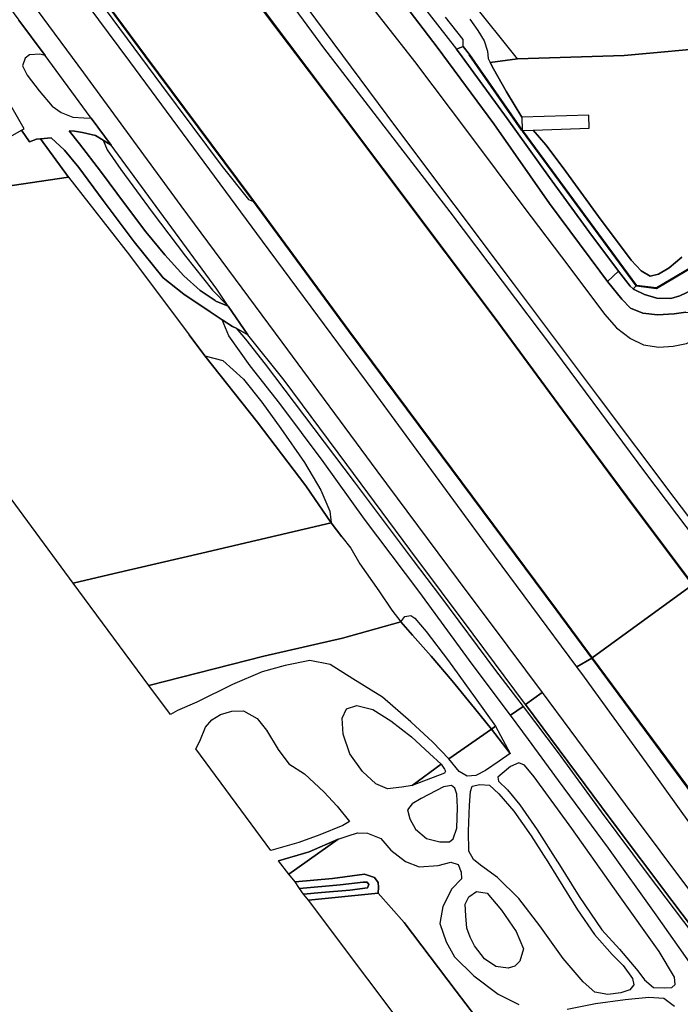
# Model space of a CAD drawing. Extents: x -26035517 to 31750492, y -9237385 to 8160032.
# Tile 256 of 256: x 30166460 to 30299649, y -7184870 to -6986237. Entities that reach past the tile are written whole.
import ezdxf

# ---------------------------------------------------------------- set-up
doc = ezdxf.new("R2010")
doc.units = 0
doc.layers.add('T-25', color=7, linetype='CONTINUOUS')

msp = doc.modelspace()

# ---------------------------------------------------------------- linework, layer by layer
at = {"layer": 'T-25', "color": 9}
for points in [[(30105876, -6803097, 14943), (30116699, -6817577, 15063), (30130821, -6836661, 15080), (30144736, -6855123, 15134), (30157742, -6872488, 15308), (30171061, -6890303, 15337), (30184085, -6907146, 15346), (30197911, -6924845, 15445), (30211934, -6942220, 15454), (30225178, -6958983, 15458), (30238673, -6976056, 15562), (30250640, -6991775, 15582), (30262025, -7007266, 15566), (30273257, -7023323, 15562), (30283404, -7036994, 15545), (30284940, -7039078, 15495)], [(30108107, -6801513, 14872), (30121585, -6819363, 14897), (30140389, -6844560, 14997), (30160612, -6871577, 15200), (30179681, -6896917, 15259), (30196412, -6918527, 15350), (30214839, -6941662, 15362), (30234383, -6966243, 15441), (30248983, -6985107, 15470), (30254523, -6992204, 15491), (30255702, -6993714, 15495), (30264743, -7006154, 15487), (30273288, -7018081, 15479), (30281214, -7028990, 15462), (30287206, -7036969, 15437)], [(30308344, -7095729, 15742), (30298386, -7082647, 15774), (30283139, -7062305, 15848), (30266025, -7039479, 15836), (30242277, -7007857, 15906), (30226197, -6986113, 15840), (30210196, -6964541, 15827), (30194013, -6942878, 15761), (30178191, -6921777, 15724), (30156734, -6892892, 15574), (30135858, -6865088, 15429), (30120168, -6844010, 15325), (30104460, -6822977, 15350), (30095172, -6810667, 15263)], [(30302170, -7100217, 13128), (30288929, -7082534, 13153), (30275914, -7065012, 13137), (30262108, -7046182, 13170), (30247357, -7026599, 13182), (30231731, -7005701, 13215), (30216689, -6985814, 13203), (30196124, -6958013, 13161), (30182254, -6939045, 13145), (30161987, -6911897, 13182), (30148213, -6893534, 13174), (30124415, -6861392, 13174), (30104438, -6834415, 13186), (30089722, -6814326, 13091)], [(30302210, -7100187, 13128), (30288969, -7082504, 13153), (30275954, -7064982, 13137), (30262148, -7046152, 13170), (30247397, -7026569, 13182), (30231771, -7005671, 13215), (30216729, -6985784, 13203), (30196164, -6957983, 13161), (30182294, -6939015, 13145), (30162027, -6911867, 13182), (30148253, -6893504, 13174), (30124455, -6861362, 13174), (30104478, -6834385, 13186), (30089740, -6814266, 13091)], [(30069694, -6828745, 13124), (30082660, -6846189, 13103), (30098697, -6868019, 13128), (30123664, -6901745, 13157), (30143390, -6928304, 13157), (30170697, -6965114, 13153), (30191767, -6993566, 13166), (30212990, -7022092, 13186), (30213584, -7022901, 13186), (30232741, -7049000, 13174), (30249207, -7071121, 13182), (30274601, -7105277, 13199), (30281784, -7115041, 13120)], [(30069752, -6828739, 13124), (30082700, -6846159, 13103), (30098737, -6867989, 13128), (30123704, -6901715, 13157), (30143430, -6928274, 13157), (30170737, -6965084, 13153), (30191807, -6993536, 13166), (30213030, -7022062, 13186), (30213624, -7022871, 13186), (30232781, -7048970, 13174), (30249247, -7071091, 13182), (30274641, -7105247, 13199), (30281824, -7115011, 13120)], [(30059681, -6835619, 14731), (30067881, -6846603, 14685), (30089641, -6876011, 14856), (30109261, -6902280, 15018), (30139421, -6942897, 15279), (30159452, -6970085, 15350), (30179296, -6996988, 15416), (30198949, -7023818, 15499), (30219305, -7051268, 15404), (30238493, -7077226, 15445), (30256803, -7101918, 15512), (30261526, -7108179, 15483), (30271789, -7121988, 15415)], [(30056321, -6837927, 14565), (30059013, -6841639, 14586), (30069268, -6855452, 14644), (30081580, -6872323, 14698), (30094496, -6889991, 14785), (30108946, -6909086, 14939), (30124595, -6929983, 15101), (30138639, -6948791, 15321), (30152956, -6968144, 15329), (30166111, -6986084, 15370), (30166297, -6986337, 15371), (30171565, -6993474, 15388)], [(30160612, -6871577, 15200), (30179681, -6896917, 15259), (30196412, -6918527, 15350), (30214839, -6941662, 15362), (30234383, -6966243, 15441), (30248983, -6985107, 15470), (30254523, -6992204, 15491), (30255702, -6993714, 15495), (30264743, -7006154, 15487), (30273288, -7018081, 15479), (30281214, -7028990, 15462), (30287206, -7036969, 15437), (30284940, -7039078, 15495), (30283404, -7036994, 15545), (30273257, -7023323, 15562), (30262025, -7007266, 15566), (30250640, -6991775, 15582), (30238673, -6976056, 15562), (30225178, -6958983, 15458), (30211934, -6942220, 15454), (30197911, -6924845, 15445), (30184085, -6907146, 15346), (30171061, -6890303, 15337), (30157742, -6872488, 15308)], [(30157169, -6881268, 15570), (30168704, -6896658, 15674), (30185647, -6918836, 15749), (30196337, -6932044, 15753), (30209687, -6948751, 15782), (30221724, -6963686, 15836), (30235271, -6980790, 15852), (30246077, -6994695, 15861), (30256972, -7009144, 15861), (30268122, -7024089, 15836), (30277149, -7036019, 15803), (30284357, -7045665, 15761), (30286802, -7048390, 15715), (30289640, -7050562, 15695), (30292205, -7051808, 15661), (30295316, -7052319, 15628), (30298195, -7052124, 15591), (30300891, -7051528, 15516), (30303677, -7050278, 15466), (30305286, -7049158, 15441), (30306617, -7048099, 15425)], [(30161515, -6902288, 15263), (30191280, -6941938, 15541), (30206256, -6962646, 15483), (30227694, -6991902, 15458), (30253191, -7024970, 15516), (30274271, -7052986, 15653), (30292618, -7077687, 15566), (30307017, -7096747, 15585), (30307017, -7096747, 15585), (30302210, -7100187, 13128), (30288969, -7082504, 13153), (30275954, -7064982, 13137), (30262148, -7046152, 13170), (30247397, -7026569, 13182), (30231771, -7005671, 13215), (30216729, -6985784, 13203), (30196164, -6957983, 13161), (30182294, -6939015, 13145), (30162027, -6911867, 13182)], [(30161947, -6911927, 12760), (30182214, -6939075, 12760), (30196084, -6958043, 12760), (30216649, -6985844, 12760), (30231691, -7005731, 12760), (30247317, -7026629, 12760), (30262068, -7046212, 12760), (30275874, -7065042, 12760), (30288889, -7082564, 12760), (30302130, -7100247, 12760), (30302130, -7100247, 12760), (30281864, -7114981, 12760), (30274681, -7105217, 12760), (30249287, -7071061, 12760), (30232821, -7048940, 12760), (30213664, -7022841, 12760), (30213070, -7022032, 12760), (30191847, -6993506, 12760), (30170777, -6965054, 12760), (30143470, -6928244, 12760)], [(30162027, -6911867, 13182), (30182294, -6939015, 13145), (30196164, -6957983, 13161), (30216729, -6985784, 13203), (30231771, -7005671, 13215), (30247397, -7026569, 13182), (30262148, -7046152, 13170), (30275954, -7064982, 13137), (30288969, -7082504, 13153), (30302210, -7100187, 13128), (30302210, -7100187, 13128), (30302130, -7100247, 12760), (30288889, -7082564, 12760), (30275874, -7065042, 12760), (30262068, -7046212, 12760), (30247317, -7026629, 12760), (30231691, -7005731, 12760), (30216649, -6985844, 12760), (30196084, -6958043, 12760), (30182214, -6939075, 12760), (30161947, -6911927, 12760)], [(30143470, -6928244, 12760), (30170777, -6965054, 12760), (30191847, -6993506, 12760), (30213070, -7022032, 12760), (30213664, -7022841, 12760), (30232821, -7048940, 12760), (30249287, -7071061, 12760), (30274681, -7105217, 12760), (30281864, -7114981, 12760), (30281864, -7114981, 12760), (30281784, -7115041, 13120), (30274601, -7105277, 13199), (30249207, -7071121, 13182), (30232741, -7049000, 13174), (30213584, -7022901, 13186), (30212990, -7022092, 13186), (30191767, -6993566, 13166), (30170697, -6965114, 13153), (30143390, -6928304, 13157)], [(30278522, -6948421, 13755), (30307318, -6987851, 13905), (30307464, -6991696, 13967), (30288314, -6993450, 13950), (30266822, -6994134, 13955), (30257329, -6982322, 13859)], [(30161673, -6954209, 13220), (30179678, -6978592, 13261), (30195031, -6999461, 13244), (30207275, -7015886, 13278), (30212593, -7022524, 13207), (30213584, -7022901, 13186), (30232741, -7049000, 13174), (30249207, -7071121, 13182), (30274601, -7105277, 13199), (30281784, -7115041, 13120), (30278794, -7116762, 14877), (30278794, -7116762, 14877), (30260665, -7092281, 14918), (30237756, -7061071, 14739), (30215420, -7030936, 14644), (30188653, -6994678, 14652), (30161255, -6957805, 14386)], [(30159452, -6970085, 15350), (30179296, -6996988, 15416), (30198949, -7023818, 15499), (30219305, -7051268, 15404), (30238493, -7077226, 15445), (30256803, -7101918, 15512), (30261526, -7108179, 15483), (30271789, -7121988, 15415), (30271789, -7121988, 15415), (30268410, -7124380, 15403), (30257874, -7110225, 15421), (30245089, -7093131, 15421), (30232392, -7075964, 15421), (30219756, -7058972, 15450), (30212422, -7049783, 15387), (30208520, -7044033, 15395), (30206175, -7040578, 15400), (30192515, -7021930, 15429), (30184883, -7011545, 15421), (30180887, -7006108, 15417), (30179959, -7004846, 15416), (30171565, -6993474, 15388), (30166297, -6986337, 15371)], [(30235271, -6980790, 15852), (30246077, -6994695, 15861), (30256972, -7009144, 15861), (30268122, -7024089, 15836), (30277149, -7036019, 15803), (30284357, -7045665, 15761), (30286802, -7048390, 15715), (30289640, -7050562, 15695), (30292205, -7051808, 15661), (30295316, -7052319, 15628), (30298195, -7052124, 15591), (30300891, -7051528, 15516)], [(30257186, -6986138, 13950), (30258821, -6988384, 13984), (30260130, -6990516, 13988), (30260750, -6992593, 13992), (30260895, -6994081, 13992), (30261298, -6994843, 13992), (30262003, -6996178, 13992), (30264590, -7000800, 14050), (30267695, -7005928, 14000), (30267774, -7008493, 15200), (30257149, -6993241, 15200), (30257149, -6993241, 15200), (30255855, -6991628, 15491), (30255845, -6990231, 15566), (30252323, -6985729, 15483)], [(30166297, -6986337, 15371), (30171565, -6993474, 15388), (30170521, -6993162, 15271), (30168454, -6993338, 14939), (30167583, -6993969, 14607), (30166993, -6995516, 14453), (30167992, -6997456, 14440), (30170363, -7000611, 14403), (30172972, -7003667, 14416), (30174853, -7004932, 14482), (30177168, -7005877, 14590), (30179367, -7006066, 15018), (30180887, -7006108, 15417), (30184883, -7011545, 15421), (30183464, -7010654, 15387), (30183259, -7010525, 15366), (30181765, -7009582, 15217), (30179146, -7008977, 14810), (30177529, -7008705, 14627), (30176434, -7008658, 14490), (30178545, -7011259, 14503), (30182727, -7016764, 14519), (30187765, -7023586, 14590), (30191887, -7029032, 14665), (30195693, -7033684, 14814), (30199538, -7037940, 14947), (30202844, -7040875, 15084), (30205858, -7042889, 15151), (30206028, -7043002, 15155), (30208520, -7044033, 15395), (30212422, -7049783, 15387), (30210071, -7048482, 15297), (30209396, -7048108, 15271), (30207298, -7046760, 15200), (30204835, -7045178, 15117), (30199521, -7041576, 14947), (30195410, -7038285, 14777), (30189553, -7031062, 14640), (30183299, -7022725, 14499), (30178392, -7016064, 14461), (30175494, -7012561, 14457), (30172822, -7010064, 14395), (30170672, -7010281, 14347), (30169844, -7010364, 14328), (30168441, -7010886, 14320), (30166808, -7008526, 14300), (30167331, -7008227, 14300), (30163135, -7000863, 14300)], [(30308344, -7095729, 15742), (30298386, -7082647, 15774), (30283139, -7062305, 15848), (30266025, -7039479, 15836), (30242277, -7007857, 15906), (30226197, -6986113, 15840)], [(30257149, -6993241, 15200), (30255855, -6991628, 15491), (30254523, -6992204, 15491)], [(30299981, -7034117, 13913), (30297438, -7036266, 13930), (30295227, -7037600, 13938), (30293597, -7037960, 13963), (30291740, -7036918, 13988), (30289724, -7034744, 14017), (30283171, -7025925, 14108), (30276031, -7016114, 14021), (30272553, -7011494, 13984), (30269993, -7008505, 14000), (30281308, -7008149, 14000), (30281224, -7005498, 14000), (30267695, -7005928, 14000), (30264590, -7000800, 14050), (30262003, -6996178, 13992), (30261298, -6994843, 13992), (30266822, -6994134, 13955), (30288314, -6993450, 13950), (30307464, -6991696, 13967)], [(30180887, -7006108, 15417), (30179959, -7004846, 15416), (30171565, -6993474, 15388), (30170521, -6993162, 15271), (30168454, -6993338, 14939), (30167583, -6993969, 14607), (30166993, -6995516, 14453), (30167992, -6997456, 14440), (30170363, -7000611, 14403), (30172972, -7003667, 14416), (30174853, -7004932, 14482), (30177168, -7005877, 14590), (30179367, -7006066, 15018), (30180887, -7006108, 15417)], [(30257149, -6993241, 15200), (30257067, -6993299, 15200), (30267657, -7008491, 15200), (30267806, -7008700, 15200), (30290733, -7039945, 15200), (30294871, -7040455, 15200), (30304590, -7034679, 15200), (30304538, -7034593, 15200)], [(30266822, -6994134, 13955), (30261298, -6994843, 13992)], [(30208520, -7044033, 15395), (30206028, -7043002, 15155), (30205858, -7042889, 15151), (30202844, -7040875, 15084), (30199538, -7037940, 14947), (30195693, -7033684, 14814), (30191887, -7029032, 14665), (30187765, -7023586, 14590), (30182727, -7016764, 14519), (30178545, -7011259, 14503), (30176434, -7008658, 14490), (30177529, -7008705, 14627), (30179146, -7008977, 14810), (30181765, -7009582, 15217), (30183259, -7010525, 15366), (30183464, -7010654, 15387), (30184883, -7011545, 15421), (30180887, -7006108, 15417)], [(30160316, -7012225, 14300), (30166808, -7008526, 14300), (30168441, -7010886, 14320), (30169844, -7010364, 14328), (30170672, -7010281, 14347), (30176276, -7017975, 14494), (30153525, -7021359, 14303)], [(30166808, -7008526, 14300), (30168441, -7010886, 14320), (30169844, -7010364, 14328), (30170672, -7010281, 14347), (30172822, -7010064, 14395), (30175494, -7012561, 14457), (30178392, -7016064, 14461), (30183299, -7022725, 14499), (30189553, -7031062, 14640), (30195410, -7038285, 14777), (30199521, -7041576, 14947), (30204835, -7045178, 15117), (30207298, -7046760, 15200), (30209396, -7048108, 15271), (30210071, -7048482, 15297), (30212422, -7049783, 15387)], [(30304538, -7034593, 15200), (30294849, -7040351, 15200), (30290789, -7039851, 15200), (30267832, -7008574, 15200), (30269993, -7008505, 14000), (30272553, -7011494, 13984), (30276031, -7016114, 14021), (30283171, -7025925, 14108), (30289724, -7034744, 14017), (30291740, -7036918, 13988), (30293597, -7037960, 13963), (30295227, -7037600, 13938), (30297438, -7036266, 13930), (30299981, -7034117, 13913)], [(30304538, -7034593, 15200), (30294849, -7040351, 15200), (30290789, -7039851, 15200), (30267832, -7008574, 15200), (30269993, -7008505, 14000), (30272553, -7011494, 13984), (30276031, -7016114, 14021), (30283171, -7025925, 14108), (30289724, -7034744, 14017), (30291740, -7036918, 13988), (30293597, -7037960, 13963), (30295227, -7037600, 13938), (30297438, -7036266, 13930), (30299981, -7034117, 13913)], [(30176276, -7017975, 14494), (30170672, -7010281, 14347)], [(30208520, -7044033, 15395), (30206175, -7040578, 15400), (30192515, -7021930, 15429), (30184883, -7011545, 15421)], [(30290173, -7040512, 15425), (30290333, -7040640, 15425), (30292409, -7041708, 15425), (30294919, -7042440, 15383), (30297731, -7042472, 15333), (30299542, -7041966, 15292), (30302135, -7040739, 15267), (30304138, -7039449, 15221), (30306129, -7037291, 15151), (30307719, -7034964, 15113), (30309343, -7032686, 15072), (30311288, -7033913, 15092)], [(30302135, -7040739, 15267), (30299542, -7041966, 15292), (30297731, -7042472, 15333), (30294919, -7042440, 15383), (30292409, -7041708, 15425), (30290333, -7040640, 15425), (30290173, -7040512, 15425), (30290733, -7039945, 15200), (30294871, -7040455, 15200), (30304590, -7034679, 15200)], [(30290173, -7040512, 15425), (30289523, -7039994, 15425), (30287206, -7036969, 15437), (30284940, -7039078, 15495), (30287831, -7042595, 15516), (30289595, -7044458, 15483), (30292127, -7045418, 15429), (30295086, -7045786, 15425), (30298404, -7045591, 15454), (30300784, -7045238, 15437), (30302713, -7045383, 15412), (30304146, -7046034, 15412), (30305616, -7047068, 15425), (30306617, -7048099, 15425), (30308725, -7045762, 15408)], [(30300784, -7045238, 15437), (30298404, -7045591, 15454), (30295086, -7045786, 15425), (30292127, -7045418, 15429), (30289595, -7044458, 15483), (30287831, -7042595, 15516), (30284940, -7039078, 15495), (30287206, -7036969, 15437), (30289523, -7039994, 15425), (30290173, -7040512, 15425), (30290173, -7040512, 15425), (30290333, -7040640, 15425), (30292409, -7041708, 15425), (30294919, -7042440, 15383), (30297731, -7042472, 15333), (30299542, -7041966, 15292), (30302135, -7040739, 15267)], [(30290733, -7039945, 15200), (30290173, -7040512, 15425)], [(30268410, -7124380, 15403), (30257874, -7110225, 15421), (30245089, -7093131, 15421), (30232392, -7075964, 15421), (30219756, -7058972, 15450), (30212422, -7049783, 15387), (30208520, -7044033, 15395)], [(30203795, -7054022, 14561), (30200647, -7049815, 14627)], [(30231375, -7090578, 14723), (30229281, -7087741, 14814)], [(30350501, -7207688, 12760), (30326523, -7175402, 12760), (30302221, -7142489, 12760), (30281864, -7114981, 12760), (30281864, -7114981, 12760), (30302130, -7100247, 12760), (30303127, -7101604, 12760), (30314737, -7117102, 12760), (30326758, -7133245, 12760), (30337945, -7148139, 12760), (30339436, -7150110, 12760), (30346208, -7159063, 12760), (30354418, -7170358, 12760), (30358297, -7174654, 12760), (30360563, -7176280, 12760), (30360831, -7176472, 12760), (30363424, -7176878, 12760), (30365930, -7177021, 12760), (30368233, -7177163, 12760), (30379055, -7177889, 12760)], [(30350421, -7207748, 13083), (30326443, -7175462, 13099), (30302141, -7142549, 13120), (30281784, -7115041, 13120), (30281784, -7115041, 13120), (30281864, -7114981, 12760), (30302221, -7142489, 12760), (30326523, -7175402, 12760), (30350501, -7207688, 12760)], [(30252953, -7135336, 14278), (30249750, -7131978, 14312), (30245312, -7127863, 14345), (30239622, -7122892, 14349), (30233593, -7119237, 14357), (30229081, -7116302, 14357), (30224977, -7115494, 14386), (30219959, -7116539, 14440), (30215317, -7117781, 14474), (30209354, -7120369, 14507), (30202196, -7123934, 14524), (30198272, -7125626, 14524), (30196892, -7126394, 14519)], [(30331260, -7187941, 14493), (30317307, -7169387, 14534), (30304607, -7152556, 14695), (30293742, -7137360, 14820), (30280333, -7118864, 14857), (30278794, -7116762, 14877), (30278794, -7116762, 14877), (30281784, -7115041, 13120), (30302141, -7142549, 13120), (30326443, -7175462, 13099), (30350421, -7207748, 13083)], [(30281784, -7115041, 13120), (30302141, -7142549, 13120), (30326443, -7175462, 13099), (30350421, -7207748, 13083), (30377882, -7244521, 13120), (30405910, -7282427, 13120), (30426515, -7309946, 13132), (30448807, -7339939, 13149), (30465648, -7362615, 13153), (30479065, -7380724, 13157), (30496594, -7404326, 13145), (30502885, -7412818, 13206)], [(30281856, -7115054, 13120), (30302181, -7142519, 13120), (30326483, -7175432, 13099), (30350461, -7207718, 13083), (30377922, -7244491, 13120), (30405950, -7282397, 13120), (30426555, -7309916, 13132), (30448847, -7339909, 13149), (30465688, -7362585, 13153), (30479105, -7380694, 13157), (30496634, -7404296, 13145), (30502925, -7412788, 13206)], [(30314612, -7186333, 15155), (30307580, -7176906, 15130), (30306466, -7175247, 15192), (30297963, -7163900, 15287), (30285530, -7147406, 15320), (30268410, -7124380, 15403), (30268410, -7124380, 15403), (30271789, -7121988, 15415), (30288519, -7144571, 15308), (30302508, -7163287, 15308), (30316952, -7182537, 15188), (30332805, -7203915, 15225)], [(30271789, -7121988, 15415), (30288519, -7144571, 15308), (30302508, -7163287, 15308), (30316952, -7182537, 15188), (30332805, -7203915, 15225), (30348223, -7224859, 15204), (30364315, -7246761, 15204), (30380469, -7268388, 15159), (30398794, -7293557, 15113), (30398822, -7293593, 15113), (30395550, -7296050, 15126)], [(30245597, -7140743, 14294), (30243499, -7141071, 14308), (30240586, -7141419, 14324), (30238283, -7140388, 14324), (30235598, -7137916, 14395), (30233030, -7134315, 14449), (30231664, -7130342, 14461), (30231488, -7127149, 14436), (30232336, -7125284, 14428), (30234426, -7124588, 14341), (30237629, -7125400, 14279), (30241275, -7127697, 14316), (30245431, -7130928, 14295), (30249076, -7134270, 14299), (30251414, -7136454, 14278)], [(30268410, -7124380, 15403), (30285530, -7147406, 15320), (30297963, -7163900, 15287), (30306466, -7175247, 15192), (30307580, -7176906, 15130)], [(30201998, -7133346, 14557), (30202797, -7131791, 14561), (30203951, -7128931, 14528), (30205190, -7127449, 14544), (30206940, -7126392, 14528), (30209257, -7125757, 14524), (30211575, -7125656, 14507), (30214311, -7127203, 14507), (30216220, -7129535, 14519), (30218543, -7133474, 14561), (30220690, -7136350, 14590), (30223851, -7138345, 14557), (30227768, -7142019, 14465), (30230488, -7144915, 14428), (30232944, -7147979, 14303), (30231642, -7148771, 14328), (30226966, -7150674, 14345), (30222753, -7152247, 14366), (30218975, -7153321, 14403), (30217118, -7153814, 14366)], [(30265328, -7134273, 14675), (30263124, -7135853, 14547), (30260367, -7137722, 14451), (30258427, -7138728, 14418), (30256662, -7138825, 14373), (30255045, -7137892, 14303), (30252953, -7135336, 14278)], [(30251414, -7136454, 14278), (30252116, -7137412, 14278), (30252301, -7137833, 14278), (30252124, -7138224, 14278), (30245597, -7140743, 14294)], [(30274886, -7156109, 14232), (30274939, -7156194, 14232), (30279242, -7163147, 14241), (30283828, -7169838, 14216), (30287394, -7173744, 14158), (30291096, -7178148, 14166), (30292416, -7179965, 14145), (30294236, -7181504, 14088), (30296380, -7181560, 14121), (30297937, -7181461, 14195), (30298636, -7180867, 14241), (30298506, -7179400, 14294), (30295357, -7174228, 14303), (30287191, -7162731, 14451), (30277793, -7149425, 14514), (30270211, -7138974, 14625), (30268252, -7136602, 14654), (30267074, -7136160, 14621), (30265439, -7136874, 14542), (30263752, -7138291, 14472), (30262858, -7139066, 14389), (30262979, -7139838, 14319), (30264793, -7141610, 14298), (30267309, -7144656, 14282), (30270823, -7149673, 14307), (30274886, -7156109, 14232)], [(30247384, -7143344, 14298), (30245565, -7144454, 14294), (30244645, -7145641, 14294), (30245103, -7147455, 14257), (30246258, -7149543, 14249), (30248461, -7151454, 14236), (30251184, -7152084, 14228), (30253145, -7152094, 14232), (30253851, -7151489, 14228), (30254595, -7149346, 14245), (30254704, -7145159, 14274), (30254582, -7142489, 14278), (30254167, -7141265, 14294), (30253539, -7140748, 14303), (30251929, -7140986, 14261), (30247384, -7143344, 14298)], [(30272525, -7155536, 14236), (30272578, -7155621, 14236), (30275079, -7159603, 14232), (30278947, -7165831, 14220), (30282347, -7170756, 14187), (30285897, -7174801, 14154), (30288116, -7177012, 14154), (30290042, -7179651, 14137), (30290254, -7180913, 14133), (30289466, -7181949, 14067), (30287674, -7182573, 14079), (30285034, -7182858, 14125), (30282407, -7182421, 14166), (30280089, -7180364, 14236), (30276047, -7175654, 14257), (30271341, -7169028, 14303), (30267090, -7163512, 14307), (30262777, -7159283, 14298), (30259380, -7156808, 14319), (30257923, -7155689, 14315), (30256985, -7153975, 14270), (30256961, -7149913, 14286), (30257118, -7144724, 14286), (30257330, -7141957, 14286), (30257716, -7140839, 14348), (30259206, -7140519, 14332), (30261165, -7140682, 14332), (30263031, -7142387, 14323), (30266070, -7145886, 14294), (30269587, -7150851, 14278), (30272525, -7155536, 14236)], [(30260291, -7189914, 14154), (30254467, -7182248, 14249), (30243989, -7168393, 14179), (30238717, -7162469, 14170), (30238816, -7161209, 14241), (30238735, -7160305, 14270), (30237994, -7159289, 14282), (30235954, -7158620, 14373), (30229531, -7159518, 14361), (30221999, -7160191, 14361), (30220716, -7158634, 14468), (30230682, -7151586, 14327), (30230682, -7151586, 14327), (30232700, -7150866, 14348), (30234542, -7150263, 14373), (30236564, -7150356, 14348), (30239265, -7151427, 14290), (30241315, -7153759, 14303), (30244260, -7156059, 14344), (30246987, -7157160, 14327), (30250863, -7156874, 14274), (30253402, -7156228, 14303), (30254872, -7156655, 14286), (30255453, -7158233, 14253), (30255516, -7159548, 14236), (30253609, -7161602, 14241), (30251763, -7165158, 14179), (30251194, -7168574, 14195), (30252420, -7172295, 14212), (30254099, -7175309, 14228), (30258017, -7179121, 14220), (30262941, -7182817, 14166), (30267097, -7184881, 14187)], [(30230682, -7151586, 14327), (30232700, -7150866, 14348), (30234542, -7150263, 14373), (30236564, -7150356, 14348), (30239265, -7151427, 14290), (30241315, -7153759, 14303), (30244260, -7156059, 14344), (30246987, -7157160, 14327), (30250863, -7156874, 14274), (30253402, -7156228, 14303), (30254872, -7156655, 14286), (30255453, -7158233, 14253), (30255516, -7159548, 14236), (30253609, -7161602, 14241), (30251763, -7165158, 14179), (30251194, -7168574, 14195), (30252420, -7172295, 14212), (30254099, -7175309, 14228), (30258017, -7179121, 14220), (30262941, -7182817, 14166), (30267097, -7184881, 14187)], [(30230682, -7151586, 14327), (30224807, -7154134, 14345), (30218635, -7155928, 14341)], [(30257262, -7171303, 14150), (30256631, -7169508, 14166), (30256404, -7167000, 14207), (30256290, -7164698, 14236), (30256999, -7163210, 14236), (30258551, -7162138, 14207), (30260713, -7162443, 14195), (30263567, -7165872, 14207), (30266544, -7170149, 14253), (30268002, -7173647, 14216), (30267281, -7176141, 14203), (30266320, -7177164, 14150), (30264955, -7177552, 14145), (30262458, -7177264, 14145), (30260171, -7175683, 14125), (30258177, -7173076, 14145), (30257262, -7171303, 14150)], [(30276809, -7185826, 14121), (30282578, -7184682, 14137), (30288544, -7183884, 14145), (30293323, -7183425, 14183), (30296329, -7183640, 14195), (30298465, -7185274, 14253)], [(30276809, -7185826, 14121), (30282578, -7184682, 14137), (30288544, -7183884, 14145), (30293323, -7183425, 14183), (30296329, -7183640, 14195), (30298465, -7185274, 14253)]]:
    msp.add_polyline3d(points, dxfattribs=at)
for points in [[(30257149, -6993241, 15200), (30257067, -6993299, 15200), (30267657, -7008491, 15200), (30267806, -7008700, 15200), (30290733, -7039945, 15200), (30290173, -7040512, 15425), (30289523, -7039994, 15425), (30287206, -7036969, 15437), (30281214, -7028990, 15462), (30273288, -7018081, 15479), (30264743, -7006154, 15487), (30255702, -6993714, 15495), (30254523, -6992204, 15491), (30255855, -6991628, 15491), (30257149, -6993241, 15200)], [(30180887, -7006108, 15417), (30179959, -7004846, 15416), (30171565, -6993474, 15388), (30170521, -6993162, 15271), (30168454, -6993338, 14939), (30167583, -6993969, 14607), (30166993, -6995516, 14453), (30167992, -6997456, 14440), (30170363, -7000611, 14403), (30172972, -7003667, 14416), (30174853, -7004932, 14482), (30177168, -7005877, 14590), (30179367, -7006066, 15018), (30180887, -7006108, 15417)], [(30257149, -6993241, 15200), (30267774, -7008493, 15200), (30267832, -7008574, 15200), (30290789, -7039851, 15200), (30294849, -7040351, 15200), (30304538, -7034593, 15200), (30304590, -7034679, 15200), (30294871, -7040455, 15200), (30290733, -7039945, 15200), (30267806, -7008700, 15200), (30267657, -7008491, 15200), (30257067, -6993299, 15200), (30257149, -6993241, 15200)], [(30208520, -7044033, 15395), (30206028, -7043002, 15155), (30205858, -7042889, 15151), (30202844, -7040875, 15084), (30199538, -7037940, 14947), (30195693, -7033684, 14814), (30191887, -7029032, 14665), (30187765, -7023586, 14590), (30182727, -7016764, 14519), (30178545, -7011259, 14503), (30176434, -7008658, 14490), (30177529, -7008705, 14627), (30179146, -7008977, 14810), (30181765, -7009582, 15217), (30183259, -7010525, 15366), (30184100, -7012506, 15533), (30186855, -7016437, 15545), (30193193, -7025072, 15607), (30199899, -7033975, 15562), (30205320, -7040835, 15421), (30208520, -7044033, 15395)], [(30229281, -7087741, 14814), (30203159, -7093890, 14449), (30185536, -7097945, 14440), (30177262, -7099912, 14420), (30123071, -7026250, 13884), (30130394, -7024991, 14079), (30153525, -7021359, 14303), (30176276, -7017975, 14494), (30188595, -7033712, 14673), (30200647, -7049815, 14627), (30203795, -7054022, 14561), (30214331, -7067360, 14623), (30224131, -7080243, 14632), (30229281, -7087741, 14814)], [(30267946, -7124822, 15312), (30265394, -7126573, 14906), (30257882, -7116506, 14980), (30246955, -7101529, 14827), (30235973, -7087000, 14810), (30227658, -7075343, 15130), (30218894, -7063649, 15146), (30212923, -7056079, 15105), (30208603, -7049984, 15113), (30207298, -7046760, 15200), (30209396, -7048108, 15271), (30210071, -7048482, 15297), (30211959, -7050655, 15379), (30215942, -7055710, 15433), (30221775, -7063466, 15462), (30233892, -7079440, 15337), (30245776, -7095336, 15354), (30251294, -7102576, 15358), (30262373, -7117511, 15337), (30267946, -7124822, 15312)], [(30229281, -7087741, 14814), (30224131, -7080243, 14632), (30214331, -7067360, 14623), (30203795, -7054022, 14561), (30207390, -7055005, 14889), (30211612, -7058768, 15084), (30215304, -7063429, 15122), (30219118, -7068733, 15051), (30223880, -7075594, 15018), (30227150, -7081157, 14926), (30229004, -7085367, 14864), (30229281, -7087741, 14814)], [(30192512, -7120541, 14528), (30177262, -7099912, 14420), (30185536, -7097945, 14440), (30203159, -7093890, 14449), (30229281, -7087741, 14814), (30231375, -7090578, 14723), (30233202, -7092843, 14715), (30235040, -7095999, 14503), (30238838, -7101451, 14424), (30241488, -7105346, 14362), (30243305, -7107691, 14416), (30231567, -7110996, 14499), (30215709, -7114668, 14524), (30192512, -7120541, 14528)], [(30262379, -7128730, 14828), (30261562, -7129396, 14613), (30258169, -7125100, 14561), (30253659, -7119599, 14490), (30249450, -7114623, 14515), (30245622, -7110390, 14432), (30243305, -7107691, 14416), (30244085, -7106624, 14706), (30245330, -7106457, 14627), (30246142, -7106975, 14685), (30248412, -7109661, 14752), (30252904, -7115593, 14856), (30258319, -7123050, 14839), (30262379, -7128730, 14828)], [(30261562, -7129396, 14613), (30252953, -7135336, 14278), (30249750, -7131978, 14312), (30245312, -7127863, 14345), (30239622, -7122892, 14349), (30233593, -7119237, 14357), (30229081, -7116302, 14357), (30224977, -7115494, 14386), (30219959, -7116539, 14440), (30215317, -7117781, 14474), (30209354, -7120369, 14507), (30202196, -7123934, 14524), (30198272, -7125626, 14524), (30196892, -7126394, 14519), (30192512, -7120541, 14528), (30215709, -7114668, 14524), (30231567, -7110996, 14499), (30243305, -7107691, 14416), (30245622, -7110390, 14432), (30249450, -7114623, 14515), (30253659, -7119599, 14490), (30258169, -7125100, 14561), (30261562, -7129396, 14613)], [(30251414, -7136454, 14278), (30245597, -7140743, 14294), (30243499, -7141071, 14308), (30240586, -7141419, 14324), (30238283, -7140388, 14324), (30235598, -7137916, 14395), (30233030, -7134315, 14449), (30231664, -7130342, 14461), (30231488, -7127149, 14436), (30232336, -7125284, 14428), (30234426, -7124588, 14341), (30237629, -7125400, 14279), (30241275, -7127697, 14316), (30245431, -7130928, 14295), (30249076, -7134270, 14299), (30251414, -7136454, 14278)], [(30265394, -7126573, 14906), (30267946, -7124822, 15312), (30274997, -7134147, 15283), (30283674, -7146057, 15283), (30293201, -7158751, 15204), (30301982, -7170373, 15217), (30308032, -7178442, 15024), (30308291, -7179322, 14964), (30308583, -7181973, 14758), (30307948, -7183774, 14542), (30307324, -7184544, 14480), (30301945, -7177028, 14464), (30294794, -7166848, 14518), (30285199, -7153403, 14662), (30275101, -7139719, 14671), (30269047, -7131454, 14861), (30265394, -7126573, 14906)], [(30201998, -7133346, 14557), (30202797, -7131791, 14561), (30203951, -7128931, 14528), (30205190, -7127449, 14544), (30206940, -7126392, 14528), (30209257, -7125757, 14524), (30211575, -7125656, 14507), (30214311, -7127203, 14507), (30216220, -7129535, 14519), (30218543, -7133474, 14561), (30220690, -7136350, 14590), (30223851, -7138345, 14557), (30227768, -7142019, 14465), (30230488, -7144915, 14428), (30232944, -7147979, 14303), (30231642, -7148771, 14328), (30226966, -7150674, 14345), (30222753, -7152247, 14366), (30218975, -7153321, 14403), (30217118, -7153814, 14366), (30201998, -7133346, 14557)], [(30261562, -7129396, 14613), (30262379, -7128730, 14828), (30265328, -7134273, 14675), (30261562, -7129396, 14613)], [(30252953, -7135336, 14278), (30261562, -7129396, 14613), (30265328, -7134273, 14675), (30263124, -7135853, 14547), (30260367, -7137722, 14451), (30258427, -7138728, 14418), (30256662, -7138825, 14373), (30255045, -7137892, 14303), (30252953, -7135336, 14278)], [(30251414, -7136454, 14278), (30252116, -7137412, 14278), (30252301, -7137833, 14278), (30252124, -7138224, 14278), (30245597, -7140743, 14294), (30251414, -7136454, 14278)], [(30274886, -7156109, 14232), (30274939, -7156194, 14232), (30279242, -7163147, 14241), (30283828, -7169838, 14216), (30287394, -7173744, 14158), (30291096, -7178148, 14166), (30292416, -7179965, 14145), (30294236, -7181504, 14088), (30296380, -7181560, 14121), (30297937, -7181461, 14195), (30298636, -7180867, 14241), (30298506, -7179400, 14294), (30295357, -7174228, 14303), (30287191, -7162731, 14451), (30277793, -7149425, 14514), (30270211, -7138974, 14625), (30268252, -7136602, 14654), (30267074, -7136160, 14621), (30265439, -7136874, 14542), (30263752, -7138291, 14472), (30262858, -7139066, 14389), (30262979, -7139838, 14319), (30264793, -7141610, 14298), (30267309, -7144656, 14282), (30270823, -7149673, 14307), (30274886, -7156109, 14232)], [(30247384, -7143344, 14298), (30245565, -7144454, 14294), (30244645, -7145641, 14294), (30245103, -7147455, 14257), (30246258, -7149543, 14249), (30248461, -7151454, 14236), (30251184, -7152084, 14228), (30253145, -7152094, 14232), (30253851, -7151489, 14228), (30254595, -7149346, 14245), (30254704, -7145159, 14274), (30254582, -7142489, 14278), (30254167, -7141265, 14294), (30253539, -7140748, 14303), (30251929, -7140986, 14261), (30247384, -7143344, 14298)], [(30272525, -7155536, 14236), (30272578, -7155621, 14236), (30275079, -7159603, 14232), (30278947, -7165831, 14220), (30282347, -7170756, 14187), (30285897, -7174801, 14154), (30288116, -7177012, 14154), (30290042, -7179651, 14137), (30290254, -7180913, 14133), (30289466, -7181949, 14067), (30287674, -7182573, 14079), (30285034, -7182858, 14125), (30282407, -7182421, 14166), (30280089, -7180364, 14236), (30276047, -7175654, 14257), (30271341, -7169028, 14303), (30267090, -7163512, 14307), (30262777, -7159283, 14298), (30259380, -7156808, 14319), (30257923, -7155689, 14315), (30256985, -7153975, 14270), (30256961, -7149913, 14286), (30257118, -7144724, 14286), (30257330, -7141957, 14286), (30257716, -7140839, 14348), (30259206, -7140519, 14332), (30261165, -7140682, 14332), (30263031, -7142387, 14323), (30266070, -7145886, 14294), (30269587, -7150851, 14278), (30272525, -7155536, 14236)], [(30230682, -7151586, 14327), (30220716, -7158634, 14468), (30218635, -7155928, 14341), (30224807, -7154134, 14345), (30230682, -7151586, 14327)], [(30224689, -7163890, 13964), (30223706, -7162677, 13248), (30227305, -7162307, 13248), (30233000, -7161827, 13248), (30236595, -7161341, 13248), (30236841, -7160732, 13248), (30236486, -7160238, 13248), (30235686, -7160250, 13248), (30231103, -7160799, 13227), (30222905, -7161485, 13215), (30221999, -7160191, 14361), (30229531, -7159518, 14361), (30235954, -7158620, 14373), (30237994, -7159289, 14282), (30238735, -7160305, 14270), (30238816, -7161209, 14241), (30238717, -7162469, 14170), (30224689, -7163890, 13964)], [(30224689, -7163890, 13964), (30223706, -7162677, 13248), (30227305, -7162307, 13248), (30233000, -7161827, 13248), (30236595, -7161341, 13248), (30236841, -7160732, 13248), (30236486, -7160238, 13248), (30235686, -7160250, 13248), (30231103, -7160799, 13227), (30222905, -7161485, 13215), (30221999, -7160191, 14361), (30229531, -7159518, 14361), (30235954, -7158620, 14373), (30237994, -7159289, 14282), (30238735, -7160305, 14270), (30238816, -7161209, 14241), (30238717, -7162469, 14170), (30224689, -7163890, 13964)], [(30223706, -7162677, 13248), (30222905, -7161485, 13215), (30231103, -7160799, 13227), (30235686, -7160250, 13248), (30236486, -7160238, 13248), (30236841, -7160732, 13248), (30236595, -7161341, 13248), (30233000, -7161827, 13248), (30227305, -7162307, 13248), (30223706, -7162677, 13248)], [(30284680, -7243824, 13732), (30224689, -7163890, 13964), (30238717, -7162469, 14170), (30243989, -7168393, 14179), (30254467, -7182248, 14249), (30260291, -7189914, 14154), (30265083, -7196889, 14187), (30262173, -7197503, 14137), (30267649, -7209458, 14042), (30273061, -7217709, 13964), (30280199, -7224576, 14021), (30287215, -7231451, 13800), (30284633, -7233413, 13800), (30288681, -7238744, 13800), (30288761, -7238680, 13800), (30289765, -7240057, 13748), (30284680, -7243824, 13732)], [(30257262, -7171303, 14150), (30256631, -7169508, 14166), (30256404, -7167000, 14207), (30256290, -7164698, 14236), (30256999, -7163210, 14236), (30258551, -7162138, 14207), (30260713, -7162443, 14195), (30263567, -7165872, 14207), (30266544, -7170149, 14253), (30268002, -7173647, 14216), (30267281, -7176141, 14203), (30266320, -7177164, 14150), (30264955, -7177552, 14145), (30262458, -7177264, 14145), (30260171, -7175683, 14125), (30258177, -7173076, 14145), (30257262, -7171303, 14150)]]:
    msp.add_polyline3d(points, close=True, dxfattribs=at)

doc.saveas('drawing.dxf')
